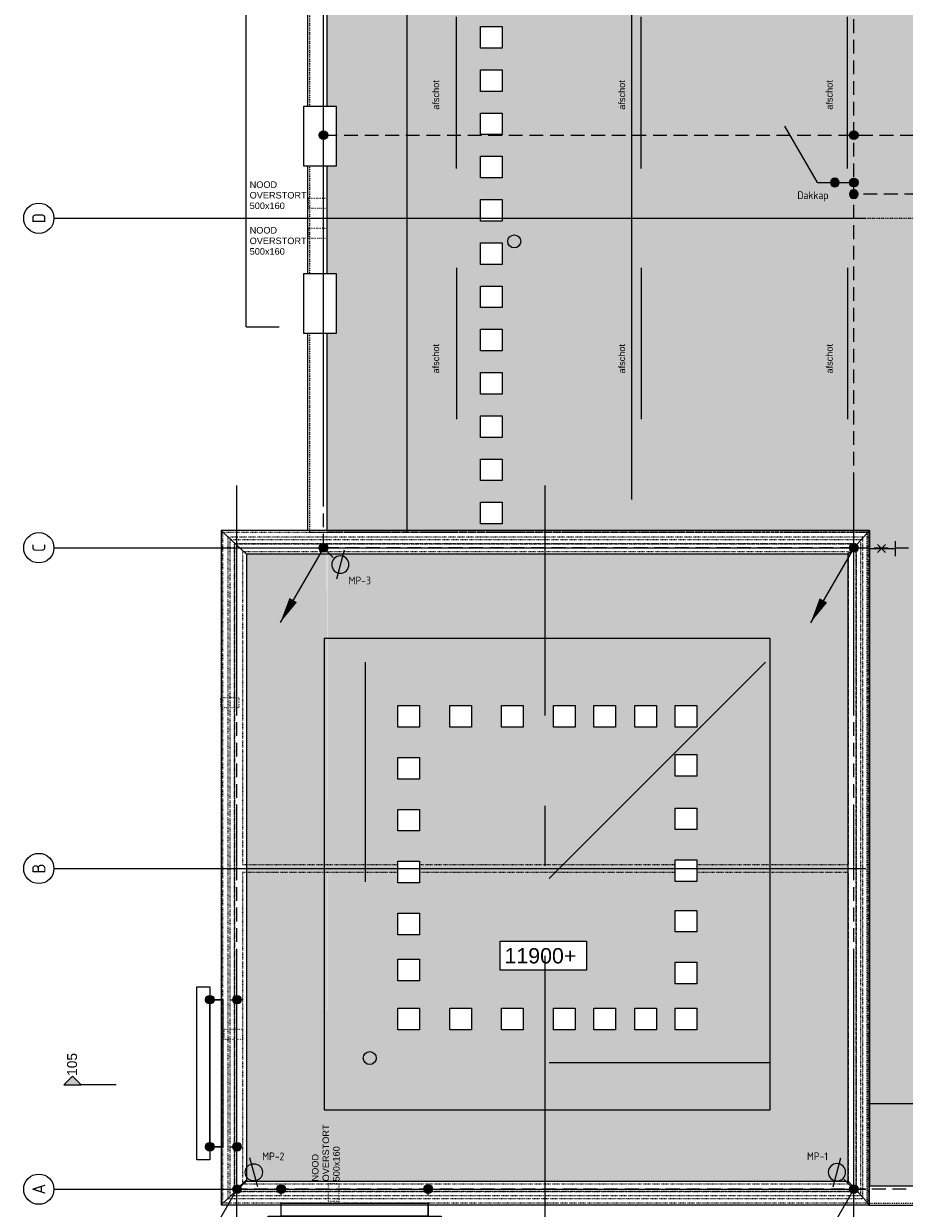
# Model space of a CAD drawing. Header units: millimetres. Extents: x -38032 to 104346, y -31182 to 78566.
# Tile 2 of 154: x -38032 to -17671, y -2419 to 24971. Entities that reach past the tile are written whole.
import ezdxf
from ezdxf.enums import TextEntityAlignment as Align

# ---------------------------------------------------------------- set-up
doc = ezdxf.new("R2010")
doc.units = ezdxf.units.MM
doc.header["$LTSCALE"] = 100
doc.set_wipeout_variables(frame=1)
for name, pattern in [('HIDDEN2', [4.7625, 3.175, -1.5875]), ('STYLE_01', [0.41664, 0.20828, -0.20836]), ('STYLE_05', [0.20828, 0.069425, -0.138855]), ('STYLE_11', [5, 3.888855, -0.416718, 0.277786, -0.416641]), ('STYLE_13', [0.196838, 0.039368, -0.157471])]:
    doc.linetypes.add(name, pattern=pattern)
for name, color, linetype in [('AB$1A---_ATTRIB050', 8, 'Continuous'), ('AB$1A---_ATTRIB070', 8, 'Continuous'), ('AL$1A---_ALGEMEEN', 8, 'Continuous'), ('AM$1A---_ARCERING', 8, 'Continuous'), ('AT$1A---_TEKST100', 8, 'Continuous'), ('BOUWKUNDIG', 8, 'Continuous'), ('EL6121--', 3, 'Continuous')]:
    doc.layers.add(name, color=color, linetype=linetype)
doc.layers.add('stramien', color=1, linetype='Continuous', lineweight=9)
doc.styles.add('Arial', font='ARIAL.TTF')
doc.styles.add('BURO-018', font='iso.shx', dxfattribs={"height": 90})
doc.styles.add('ISO18', font='iso', dxfattribs={"height": 180})
doc.styles.get("Standard").update_dxf_attribs({"font": 'iso.shx'})
doc.dimstyles.new('JIS', dxfattribs={"dimtxt": 2.272868, "dimasz": 3.175, "dimexe": 2, "dimexo": 0, "dimgap": 1, "dimtad": 1, "dimdec": 0, "dimzin": 11, "dimtxsty": 'Arial', "dimblk": 'VW_FILLEDARROW-1', "dimcen": 0, "dimazin": 0, "dimtfac": 1, "dimtdec": 0, "dimtix": 1, "dimtofl": 0, "dimtmove": 0, "dimatfit": 0, "dimldrblk": 'VW_FILLEDARROW-1', "dimfxl": 0, "dimfrac": 2, "dimtolj": 1, "dimtzin": 11, "dimarcsym": 0})

# ---------------------------------------------------------------- blocks, each defined once
blk = doc.blocks.new('E00169')
at = {"color": 0, "linetype": 'Continuous'}
blk.add_line((0, 0), (-5, -8.66), dxfattribs=at)
at = {"color": 0, "const_width": 0.5}
blk.add_lwpolyline([(-0.25, 0, 1), (0.25, 0, 1)], format="xyb", close=True, dxfattribs=at)
at = {"color": 0, "linetype": 'Continuous'}
blk.add_lwpolyline([(-5, -8.66, 0, 1, 0), (-3.5, -6.06, 1, 1, 0)], format="xyseb", dxfattribs=at)
blk.add_circle((0, 0), 0.5, dxfattribs=at)
blk = doc.blocks.new('Group-70')
at = {"layer": 'AL$1A---_ALGEMEEN', "color": 0, "linetype": 'STYLE_05', "flags": 128}
for points in [[(-74876, -15360), (-74876, -30875), (-89786, -30875), (-89786, -15360)], [(-74989, -15473), (-89673, -15473), (-89673, -30762), (-74989, -30762)], [(-75046, -15530), (-75046, -30705), (-89616, -30705), (-89616, -15530)], [(-89516, -15630), (-89516, -30605), (-75146, -30605), (-75146, -15630)], [(-75146, -30605), (-89516, -30605), (-89516, -15630), (-75326, -15630), (-75146, -15630)], [(-75326, -15810), (-89336, -15810), (-89336, -23045), (-75326, -23045)], [(-75326, -30425), (-75326, -23225), (-89336, -23225), (-89336, -30425)]]:
    blk.add_lwpolyline(points, close=True, dxfattribs=at)
blk = doc.blocks.new('tegel 500x500')
at = {"color": 0}
blk.add_wipeout([(-250, 250), (250, 250), (250, -250), (-250, -250)], dxfattribs=at).dxf.layer = 'AL$1A---_ALGEMEEN'
at = {"layer": 'AL$1A---_ALGEMEEN', "color": 0}
blk.add_lwpolyline([(-250, 250), (250, 250), (250, -250), (-250, -250)], close=True, dxfattribs=at)
blk = doc.blocks.new('Group-99')
at = {"layer": 'AL$1A---_ALGEMEEN', "color": 0}
for p, q in [((-84382, -6947), (-84382, -3447)), ((-80113, -6947), (-80113, -3447)), ((-75344, -6947), (-75344, -3447)), ((-70575, -6947), (-70575, -3447)), ((-65806, -6947), (-65806, -3447)), ((-61537, -6947), (-61537, -3447)), ((-84382, -9247), (-84382, -12747)), ((-80113, -9247), (-80113, -12747)), ((-75344, -9247), (-75344, -12747)), ((-70575, -9247), (-70575, -12747)), ((-65806, -9247), (-65806, -12747)), ((-61537, -9247), (-61537, -12747))]:
    blk.add_line(p, q, dxfattribs=at)
for points in [[(-84382, -6947), (-84489, -6547), (-84275, -6547)], [(-80113, -6947), (-80220, -6547), (-80006, -6547)], [(-75344, -6947), (-75451, -6547), (-75237, -6547)], [(-70575, -6947), (-70682, -6547), (-70468, -6547)], [(-65806, -6947), (-65913, -6547), (-65699, -6547)], [(-61537, -6947), (-61644, -6547), (-61430, -6547)], [(-84382, -9247), (-84275, -9647), (-84489, -9647)], [(-80113, -9247), (-80006, -9647), (-80220, -9647)], [(-75344, -9247), (-75237, -9647), (-75451, -9647)], [(-70575, -9247), (-70468, -9647), (-70682, -9647)], [(-65806, -9247), (-65699, -9647), (-65913, -9647)], [(-61537, -9247), (-61430, -9647), (-61644, -9647)]]:
    blk.add_solid(points, dxfattribs=at)
at = {"layer": 'AT$1A---_TEKST100', "char_height": 151.52, "attachment_point": 5, "rotation": 90, "line_spacing_factor": 0.967741, "style": 'Arial'}
for insert in [(-84862, -5250), (-80562, -5250), (-75762, -5250), (-71042, -5250), (-66242, -5250), (-61941, -5250), (-84862, -11350), (-80562, -11350), (-75762, -11350), (-71042, -11350), (-66242, -11350), (-61941, -11350)]:
    blk.add_mtext('{\\C256;\\lafschot}', dxfattribs=dict(at, insert=insert))
blk = doc.blocks.new('peilmaat plg groot')
at = {"layer": 'AL$1A---_ALGEMEEN', "color": 0, "flags": 1}
for tag, p in [('onderdeel', (-1000, -976)), ('patchnr', (-1000, -1613)), ('toestelnr', (-1000, -2249))]:
    blk.add_attdef(tag, p, '', height=354, dxfattribs=at)
at = {"color": 0}
blk.add_wipeout([(-1000, 330), (1000, 330), (1000, -340), (-1000, -340)], dxfattribs=at).dxf.layer = 'AL$1A---_ALGEMEEN'
at = {"layer": 'AL$1A---_ALGEMEEN', "color": 0}
blk.add_lwpolyline([(-1000, 330), (1000, 330), (1000, -340), (-1000, -340)], close=True, dxfattribs=at)
at = {"layer": 'AL$1A---_ALGEMEEN', "color": 0, "style": 'Arial'}
blk.add_attdef('peil', text='', height=354, dxfattribs=at).set_placement((0, 0), align=Align.MIDDLE_CENTER)
blk = doc.blocks.new('Group-101')
at = {"layer": 'AL$1A---_ALGEMEEN', "color": 0}
for points in [[(-88442, -30876), (-85042, -30876), (-85042, -31176), (-88442, -31176)], [(-88742, -31176), (-84742, -31176), (-84742, -31476), (-88742, -31476)]]:
    blk.add_lwpolyline(points, close=True, dxfattribs=at)
blk = doc.blocks.new('21-bouwfysische en bouwtechnische dilatatie')
at = {"layer": 'AL$1A---_ALGEMEEN', "color": 0, "linetype": 'Continuous'}
blk.add_line((0, 0), (0, 631), dxfattribs=at)
at = {"layer": 'AL$1A---_ALGEMEEN', "color": 0}
for p, q in [((-92, 407), (92, 224)), ((-92, 224), (92, 407))]:
    blk.add_line(p, q, dxfattribs=at)
at = {"layer": 'AL$1A---_ALGEMEEN', "color": 0, "linetype": 'Continuous'}
blk.add_lwpolyline([(-174, 631), (0, 631), (174, 631)], dxfattribs=at)
blk = doc.blocks.new('Group-128')
at = {"layer": 'AL$1A---_ALGEMEEN', "color": 0, "flags": 128}
for points in [[(-58576, 705), (-58576, 30376), (-87831, 30370), (-87831, -15320)], [(-74856, -30920), (-60287, -30920), (-60287, -29288), (-60727, -29337)]]:
    blk.add_lwpolyline(points, dxfattribs=at)
blk = doc.blocks.new('Group-137')
at = {"layer": 'AL$1A---_ALGEMEEN', "color": 0}
blk.add_line((-74876, -28570), (-60727, -28569), dxfattribs=at)
at = {"layer": 'AL$1A---_ALGEMEEN', "color": 0, "flags": 128}
blk.add_lwpolyline([(-60727, -15595), (-60876, -15595), (-60876, 28075), (-85531, 28075), (-85531, -15360)], dxfattribs=at)
blk = doc.blocks.new('31x_alu-mk 204-dak')
at = {"color": 0}
blk.add_wipeout([(-736, 381.5), (650, 381.5), (650, -361.5), (-736, -361.5)], dxfattribs=at).dxf.layer = 'AL$1A---_ALGEMEEN'
at = {"layer": 'AL$1A---_ALGEMEEN', "color": 0}
blk.add_lwpolyline([(-736, 381.5), (650, 381.5), (650, -361.5), (-736, -361.5)], close=True, dxfattribs=at)
blk = doc.blocks.new('VW_FILLEDARROW-1')
at = {"layer": 'AL$1A---_ALGEMEEN', "color": 0, "lineweight": -2}
blk.add_solid([(0, 0), (1, 0.3), (1, -0.3)], dxfattribs=at)
blk = doc.blocks.new('*D1128')
at = {"layer": 'AL$1A---_ALGEMEEN', "color": 0, "lineweight": -2}
for p, q in [((-88538, 28781), (-89251, 28781)), ((-89249, 28778), (-89249, 11993)), ((-89249, -10615), (-89249, 11670)), ((-88488, -10619), (-89251, -10619))]:
    blk.add_line(p, q, dxfattribs=at)
at = {"layer": 'AL$1A---_ALGEMEEN', "color": 0, "lineweight": -2, "xscale": 3.175, "yscale": 3.175, "zscale": 3.175}
for p, rotation in [((-89249, 28781), 90), ((-89249, -10619), 270)]:
    blk.add_blockref('VW_FILLEDARROW-1', p, dxfattribs=dict(at, rotation=rotation))
at = {"layer": 'AT$1A---_TEKST100', "insert": (-89349, 11831), "char_height": 9.09, "attachment_point": 5, "rotation": 90, "style": 'Arial'}
blk.add_mtext('\\A1; <<< lichthappers >>> ', dxfattribs=at)
blk = doc.blocks.new('Group-148')
at = {"layer": 'AL$1A---_ALGEMEEN', "color": 0, "linetype": 'STYLE_13'}
blk.add_lwpolyline([(-87804, -7633), (-87384, -7633), (-87384, -7873), (-87804, -7873)], close=True, dxfattribs=at)
at = {"layer": 'AT$1A---_TEKST100', "insert": (-89168, -7248), "char_height": 151.52, "attachment_point": 1, "line_spacing_factor": 0.967741, "style": 'Arial'}
blk.add_mtext('{\\C256;\\lNOOD\\POVERSTORT\\P500x160}', dxfattribs=at)
blk = doc.blocks.new('Group-149')
at = {"layer": 'AL$1A---_ALGEMEEN', "color": 0, "linetype": 'STYLE_13'}
blk.add_lwpolyline([(-87804, -8327), (-87384, -8327), (-87384, -8567), (-87804, -8567)], close=True, dxfattribs=at)
at = {"layer": 'AT$1A---_TEKST100', "insert": (-89168, -8303), "char_height": 151.52, "attachment_point": 1, "line_spacing_factor": 0.967741, "style": 'Arial'}
blk.add_mtext('{\\C256;\\lNOOD\\POVERSTORT\\P500x160}', dxfattribs=at)
blk = doc.blocks.new('Group-150')
at = {"layer": 'AL$1A---_ALGEMEEN', "color": 0, "linetype": 'STYLE_13'}
blk.add_lwpolyline([(-87344, -30417), (-87104, -30417), (-87104, -30837), (-87344, -30837)], close=True, dxfattribs=at)
at = {"layer": 'AT$1A---_TEKST100', "insert": (-87728, -30370), "char_height": 151.52, "attachment_point": 1, "rotation": 90, "line_spacing_factor": 0.967741, "style": 'Arial'}
blk.add_mtext('{\\C256;\\lNOOD\\POVERSTORT\\P500x160}', dxfattribs=at)
blk = doc.blocks.new('drsnd pijl')
at = {"layer": 'AM$1A---_ARCERING', "linetype": 'Continuous', "lineweight": 0}
blk.add_hatch(color=256, dxfattribs=at).paths.add_polyline_path([(1005, 442), (200, 442), (0, 242), (-200, 442), (200, 442)])
at = {"layer": 'AL$1A---_ALGEMEEN', "color": 0}
blk.add_lwpolyline([(1005, 442), (200, 442), (0, 242), (-200, 442), (200, 442)], dxfattribs=at)
at = {"layer": 'AL$1A---_ALGEMEEN', "color": 0, "style": 'Arial'}
blk.add_attdef('peil', text='', height=227, rotation=90, dxfattribs=at).set_placement((170, -290), align=Align.BOTTOM_LEFT)
at = {"layer": 'AL$1A---_ALGEMEEN', "color": 0, "flags": 1}
blk.add_attdef('onderdeel', (-200, -700), '', height=227, dxfattribs=at)
blk = doc.blocks.new('030201')
at = {"color": 0, "const_width": 0.5}
blk.add_lwpolyline([(-0.25, 0, 1), (0.25, 0, 1)], format="xyb", close=True, dxfattribs=at)
at = {"color": 0, "linetype": 'Continuous'}
blk.add_circle((0, 0), 0.5, dxfattribs=at)
at = {"color": 0, "linetype": 'Continuous', "style": 'BURO-018', "flags": 1}
blk.add_attdef('E_MATCODE', text='', height=1.8, dxfattribs=at).set_placement((0, 0), align=Align.MIDDLE)
blk = doc.blocks.new('E00437')
at = {"color": 0}
for q in [(5.8, 6.54), (0, 0)]:
    blk.add_line((2.03, 0), q, dxfattribs=at)
at = {"color": 0, "linetype": 'Continuous', "style": 'BURO-018', "flags": 1}
blk.add_attdef('E_MATCODE', text='', height=1.8, dxfattribs=at).set_placement((0, 0), align=Align.MIDDLE)
blk = doc.blocks.new('E00438')
at = {"color": 0, "linetype": 'Continuous'}
blk.add_line((-0.87, -1.5), (0.87, 1.5), dxfattribs=at)
at = {"color": 0}
blk.add_circle((0, 0), 1, dxfattribs=at)
at = {"color": 0, "linetype": 'Continuous', "style": 'BURO-018', "flags": 1}
blk.add_attdef('E_MATCODE', text='', height=1.8, dxfattribs=at).set_placement((0, 0), align=Align.MIDDLE)
blk = doc.blocks.new('Group-138')
at = {"layer": 'AL$1A---_ALGEMEEN', "color": 0, "rotation": 90}
for p in [(-87532, -6158.657), (-87532, -10032.001)]:
    blk.add_blockref('31x_alu-mk 204-dak', p, dxfattribs=at)
at = {"layer": 'AL$1A---_ALGEMEEN', "color": 0}
dim = blk.add_linear_dim(base=(-89248.973, -10618.657), p1=(-88537.848, 28781.343), p2=(-88487.848, -10618.657), angle=90, text=' <<< lichthappers >>> ', dimstyle='JIS', override={"dimtxt": 9.091473, "dimgap": 100, "dimlfac": 50, "dimpost": '<>', "dimtxsty": 'Arial', "dimtmove": 2}, dxfattribs=at)
dim.commit()
dim.dimension.update_dxf_attribs({"geometry": '*D1128', "text_midpoint": (-89348.973, 11831.343), "dimtype": 128})
blk = doc.blocks.new('200254 W 212 3 04-12-2007')
at = {"layer": 'AM$1A---_ARCERING', "linetype": 'Continuous', "lineweight": 0}
blk.add_hatch(color=9, dxfattribs=at).paths.add_polyline_path([(-38974, -12008), (-38974, -8078), (-38858, -8078), (-38858, 33519), (-67223, 33512), (-67203, -26858), (-67199, -26858), (-67223, -11733), (-54673, -11733), (-54673, -26888), (-40543, -26888), (-40564, -12008)])
at = {"layer": 'AL$1A---_ALGEMEEN'}
for p, q in [((-69663, -11733), (-69079, -12281)), ((-54673, -11733), (-55169, -12281)), ((-66329, -19858), (-66329, -14781)), ((-62079, -24031), (-56969, -24031)), ((-69663, -27328), (-69079, -26779)), ((-54673, -27328), (-55169, -26779))]:
    blk.add_line(p, q, dxfattribs=at)
at = {"layer": 'AL$1A---_ALGEMEEN', "color": 9, "lineweight": 5}
blk.add_lwpolyline([(-69079, -26781), (-55169, -26781), (-55169, -12281), (-66510, -12281), (-69079, -12281)], close=True, dxfattribs=at)
at = {"layer": 'AL$1A---_ALGEMEEN', "linetype": 'STYLE_13'}
for points in [[(-69673, -15594), (-69253, -15594), (-69253, -15834), (-69673, -15834)], [(-69593, -23261), (-69173, -23261), (-69173, -23501), (-69593, -23501)]]:
    blk.add_lwpolyline(points, close=True, dxfattribs=at)
at = {"layer": 'AL$1A---_ALGEMEEN'}
for points in [[(-70226, -22281), (-69926, -22281), (-69926, -26281), (-70226, -26281)], [(-69926, -22581), (-69626, -22581), (-69626, -25981), (-69926, -25981)]]:
    blk.add_lwpolyline(points, close=True, dxfattribs=at)
blk.add_circle((-66229, -23931), 150, dxfattribs=at)
at = {"layer": 'AL$1A---_ALGEMEEN', "color": 9}
blk.add_solid([(-69079, -26781), (-69079, -12281), (-55169, -26781), (-55169, -12281)], dxfattribs=at)
at = {"layer": 'AL$1A---_ALGEMEEN'}
for points in [[(-62079, -19781), (-61872, -19423), (-61720, -19574)], [(-66329, -19858), (-66436, -19458), (-66222, -19458)], [(-62079, -24031), (-61679, -23924), (-61679, -24138)]]:
    blk.add_solid(points, dxfattribs=at)
at = {"layer": 'stramien', "linetype": 'STYLE_11', "ltscale": 50}
for p, q in [((-60169, -11014), (-60169, 36216)), ((-69299, -41014), (-69299, -10693)), ((-55039, -41014), (-55039, -10693)), ((-74199, -12133), (-38499, -12133)), ((-74199, -26963), (-38499, -26963))]:
    blk.add_line(p, q, dxfattribs=at)
at = {"layer": 'AL$1A---_ALGEMEEN'}
for name in ['Group-99', 'Group-150', 'Group-101']:
    blk.add_blockref(name, (20163, 3587), dxfattribs=at)
at = {"layer": 'AL$1A---_ALGEMEEN', "color": 9}
blk.add_blockref('Group-70', (20163, 3587), dxfattribs=at)
at = {"layer": 'AL$1A---_ALGEMEEN', "rotation": 270}
blk.add_blockref('21-bouwfysische en bouwtechnische dilatatie', (-54713, -12152), dxfattribs=at)
at = {"layer": 'AL$1A---_ALGEMEEN'}
ref = blk.add_blockref('drsnd pijl', (-73100, -24108), dxfattribs=dict(at, xscale=-1, rotation=179.9990281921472))
ref.add_attrib('peil', '105', dxfattribs={"layer": 'AB$1A---_ATTRIB050', "height": 227.3, "rotation": 89.999, "style": 'Arial'}).set_placement((-72930, -24344), align=Align.BOTTOM_LEFT)
at = {"layer": 'AL$1A---_ALGEMEEN', "rotation": 180}
blk.add_blockref('tegel 500x500', (-65329, -23031), dxfattribs=at)
at = {"linetype": 'Continuous'}
for points in [[(-73880, -11783), (-73846, -11784), (-73812, -11789), (-73778, -11798), (-73746, -11809), (-73715, -11824), (-73685, -11842), (-73658, -11862), (-73632, -11885), (-73609, -11911), (-73589, -11938), (-73571, -11968), (-73556, -11999), (-73545, -12031), (-73537, -12064), (-73531, -12098), (-73530, -12133), (-73531, -12167), (-73537, -12201), (-73545, -12234), (-73556, -12266), (-73571, -12298), (-73589, -12327), (-73609, -12355), (-73632, -12380), (-73658, -12403), (-73685, -12424), (-73715, -12441), (-73746, -12456), (-73778, -12467), (-73812, -12476), (-73846, -12481), (-73880, -12483), (-73914, -12481), (-73948, -12476), (-73981, -12467), (-74014, -12456), (-74045, -12441), (-74074, -12424), (-74102, -12403), (-74127, -12380), (-74150, -12355), (-74171, -12327), (-74188, -12298), (-74203, -12266), (-74215, -12234), (-74223, -12201), (-74228, -12167), (-74230, -12133), (-74228, -12098), (-74223, -12064), (-74215, -12031), (-74203, -11999), (-74188, -11968), (-74171, -11938), (-74150, -11911), (-74127, -11885), (-74102, -11862), (-74074, -11842), (-74045, -11824), (-74014, -11809), (-73981, -11798), (-73948, -11789), (-73914, -11784)], [(-73880, -26613), (-73846, -26614), (-73812, -26619), (-73778, -26628), (-73746, -26639), (-73715, -26654), (-73685, -26672), (-73658, -26692), (-73632, -26715), (-73609, -26741), (-73589, -26768), (-73571, -26798), (-73556, -26829), (-73545, -26861), (-73537, -26894), (-73531, -26928), (-73530, -26963), (-73531, -26997), (-73537, -27031), (-73545, -27064), (-73556, -27096), (-73571, -27128), (-73589, -27157), (-73609, -27185), (-73632, -27210), (-73658, -27233), (-73685, -27254), (-73715, -27271), (-73746, -27286), (-73778, -27297), (-73812, -27306), (-73846, -27311), (-73880, -27313), (-73914, -27311), (-73948, -27306), (-73981, -27297), (-74014, -27286), (-74045, -27271), (-74074, -27254), (-74102, -27233), (-74127, -27210), (-74150, -27185), (-74171, -27157), (-74188, -27128), (-74203, -27096), (-74215, -27064), (-74223, -27031), (-74228, -26997), (-74230, -26963), (-74228, -26928), (-74223, -26894), (-74215, -26861), (-74203, -26829), (-74188, -26798), (-74171, -26768), (-74150, -26741), (-74127, -26715), (-74102, -26692), (-74074, -26672), (-74045, -26654), (-74014, -26639), (-73981, -26628), (-73948, -26619), (-73914, -26614)]]:
    blk.add_wipeout(points, dxfattribs=at).dxf.layer = 'stramien'
at = {"layer": 'AL$1A---_ALGEMEEN', "lineweight": 5}
blk.add_lwpolyline([(-67279, -25131), (-56969, -25131), (-56969, -14231), (-66510, -14231), (-67279, -14231)], close=True, dxfattribs=at)
at = {"layer": 'stramien', "linetype": 'STYLE_11', "ltscale": 50}
for p, q in [((-73526, -12133), (-72851, -12133)), ((-73526, -26963), (-72851, -26963))]:
    blk.add_line(p, q, dxfattribs=at)
at = {"layer": 'stramien', "linetype": 'Continuous'}
for centre in [(-73880, -12133), (-73880, -26963)]:
    blk.add_circle(centre, 350, dxfattribs=at)
at = {"layer": 'stramien', "char_height": 303, "attachment_point": 5, "rotation": 90, "line_spacing_factor": 0.967741}
for s, insert in [('{\\C1;\\lC}', (-73880, -12133)), ('{\\C1;\\lA}', (-73880, -26963))]:
    blk.add_mtext(s, dxfattribs=dict(at, insert=insert))
at = {"layer": 'AL$1A---_ALGEMEEN', "rotation": 180}
for p in [(-65329, -16031), (-64129, -16031), (-62929, -16031), (-61729, -16031), (-60798, -16031), (-59848, -16031), (-58919, -16031), (-65329, -17231), (-58919, -17166), (-65329, -18431), (-58919, -18400), (-65329, -19631), (-58919, -19600), (-58919, -20766), (-65329, -20831), (-65329, -21897), (-58919, -21966), (-64129, -23031), (-62929, -23031), (-61729, -23031), (-60798, -23031), (-59848, -23031), (-58919, -23031)]:
    blk.add_blockref('tegel 500x500', p, dxfattribs=at)
at = {"layer": 'AL$1A---_ALGEMEEN'}
ref = blk.add_blockref('peilmaat plg groot', (-62214, -21566), dxfattribs=dict(at, rotation=180))
ref.add_attrib('peil', '11900+ ', dxfattribs={"layer": 'AB$1A---_ATTRIB070', "height": 353.6, "style": 'Arial'}).set_placement((-62214, -21566), align=Align.MIDDLE_CENTER)
blk.add_line((-62079, -19781), (-57079, -14781), dxfattribs=at)
at = {"layer": 'AL$1A---_ALGEMEEN', "linetype": 'STYLE_01'}
blk.add_lwpolyline([(-38458, 33919), (-67623, 33912), (-67623, -11773), (-54732, -11773), (-54732, -27288), (-40164, -27288), (-40164, -25705), (-40564, -25749), (-40564, -12008), (-38974, -12008), (-38974, -8078), (-38458, -8078)], close=True, dxfattribs=at)
at = {"layer": 'AL$1A---_ALGEMEEN'}
blk.add_lwpolyline([(-40564, -12008), (-38974, -12008), (-38974, -8078), (-38858, -8078), (-38858, 33519), (-67223, 33512), (-67223, -11733), (-54673, -11733), (-54673, -26888), (-40543, -26888), (-40543, -25747), (-40564, -25748)], close=True, dxfattribs=at)
at = {"layer": 'AL$1A---_ALGEMEEN', "lineweight": 5}
blk.add_lwpolyline([(-69663, -27328), (-54673, -27328), (-54673, -11733), (-66568, -11733), (-69663, -11733)], close=True, dxfattribs=at)
at = {"layer": 'stramien', "linetype": 'STYLE_11', "ltscale": 50}
for p, q in [((-62169, -41014), (-62169, -10693)), ((-74199, -19548), (-38499, -19548))]:
    blk.add_line(p, q, dxfattribs=at)
at = {"layer": 'AL$1A---_ALGEMEEN'}
blk.add_blockref('Group-128', (20163, 3587), dxfattribs=at)
at = {"layer": 'AL$1A---_ALGEMEEN', "rotation": 180}
for p in [(-63418, -331), (-63418, -1331), (-63418, -2331), (-63418, -3331), (-63418, -4331), (-63418, -5331), (-63418, -6331), (-63418, -7331), (-63418, -8331), (-63418, -9331), (-63418, -10331), (-63418, -11331)]:
    blk.add_blockref('tegel 500x500', p, dxfattribs=at)
at = {"linetype": 'Continuous'}
blk.add_wipeout([(-73880, -19198), (-73846, -19199), (-73812, -19204), (-73778, -19213), (-73746, -19224), (-73715, -19239), (-73685, -19257), (-73658, -19277), (-73632, -19300), (-73609, -19326), (-73589, -19353), (-73571, -19383), (-73556, -19414), (-73545, -19446), (-73537, -19479), (-73531, -19513), (-73530, -19548), (-73531, -19582), (-73537, -19616), (-73545, -19649), (-73556, -19681), (-73571, -19713), (-73589, -19742), (-73609, -19770), (-73632, -19795), (-73658, -19818), (-73685, -19839), (-73715, -19856), (-73746, -19871), (-73778, -19882), (-73812, -19891), (-73846, -19896), (-73880, -19898), (-73914, -19896), (-73948, -19891), (-73981, -19882), (-74014, -19871), (-74045, -19856), (-74074, -19839), (-74102, -19818), (-74127, -19795), (-74150, -19770), (-74171, -19742), (-74188, -19713), (-74203, -19681), (-74215, -19649), (-74223, -19616), (-74228, -19582), (-74230, -19548), (-74228, -19513), (-74223, -19479), (-74215, -19446), (-74203, -19414), (-74188, -19383), (-74171, -19353), (-74150, -19326), (-74127, -19300), (-74102, -19277), (-74074, -19257), (-74045, -19239), (-74014, -19224), (-73981, -19213), (-73948, -19204), (-73914, -19199)], dxfattribs=at).dxf.layer = 'stramien'
at = {"layer": 'AL$1A---_ALGEMEEN', "linetype": 'STYLE_01'}
blk.add_line((-67279, -4510), (-38858, -4510), dxfattribs=at)
at = {"layer": 'AL$1A---_ALGEMEEN'}
blk.add_circle((-62888, -5048), 150, dxfattribs=at)
at = {"layer": 'stramien', "linetype": 'STYLE_11', "ltscale": 50}
blk.add_line((-73526, -19548), (-72851, -19548), dxfattribs=at)
at = {"layer": 'stramien', "linetype": 'Continuous'}
blk.add_circle((-73880, -19548), 350, dxfattribs=at)
at = {"layer": 'AL$1A---_ALGEMEEN'}
blk.add_blockref('Group-137', (20163, 3587), dxfattribs=at)
at = {"layer": 'stramien', "insert": (-73880, -19548), "char_height": 303, "attachment_point": 5, "rotation": 90, "line_spacing_factor": 0.967741}
blk.add_mtext('{\\C1;\\lB}', dxfattribs=at)
at = {"layer": 'AL$1A---_ALGEMEEN'}
blk.add_blockref('Group-138', (20163, 3587), dxfattribs=at)
at = {"layer": 'stramien', "linetype": 'STYLE_11', "ltscale": 50}
for p, q in [((-67299, -11014), (-67299, 36216)), ((-74199, -4513), (-38499, -4513))]:
    blk.add_line(p, q, dxfattribs=at)
at = {"layer": 'AL$1A---_ALGEMEEN'}
for name in ['Group-148', 'Group-149']:
    blk.add_blockref(name, (20163, 3587), dxfattribs=at)
at = {"linetype": 'Continuous'}
blk.add_wipeout([(-73880, -4163), (-73846, -4164), (-73812, -4169), (-73778, -4178), (-73746, -4189), (-73715, -4204), (-73685, -4222), (-73658, -4242), (-73632, -4265), (-73609, -4291), (-73589, -4318), (-73571, -4348), (-73556, -4379), (-73545, -4411), (-73537, -4444), (-73531, -4478), (-73530, -4513), (-73531, -4547), (-73537, -4581), (-73545, -4614), (-73556, -4646), (-73571, -4678), (-73589, -4707), (-73609, -4735), (-73632, -4760), (-73658, -4783), (-73685, -4804), (-73715, -4821), (-73746, -4836), (-73778, -4847), (-73812, -4856), (-73846, -4861), (-73880, -4863), (-73914, -4861), (-73948, -4856), (-73981, -4847), (-74014, -4836), (-74045, -4821), (-74074, -4804), (-74102, -4783), (-74127, -4760), (-74150, -4735), (-74171, -4707), (-74188, -4678), (-74203, -4646), (-74215, -4614), (-74223, -4581), (-74228, -4547), (-74230, -4513), (-74228, -4478), (-74223, -4444), (-74215, -4411), (-74203, -4379), (-74188, -4348), (-74171, -4318), (-74150, -4291), (-74127, -4265), (-74102, -4242), (-74074, -4222), (-74045, -4204), (-74014, -4189), (-73981, -4178), (-73948, -4169), (-73914, -4164)], dxfattribs=at).dxf.layer = 'stramien'
at = {"layer": 'stramien', "linetype": 'STYLE_11', "ltscale": 50}
blk.add_line((-73526, -4513), (-72851, -4513), dxfattribs=at)
at = {"layer": 'stramien', "linetype": 'Continuous'}
blk.add_circle((-73880, -4513), 350, dxfattribs=at)
at = {"layer": 'stramien', "insert": (-73880, -4513), "char_height": 303, "attachment_point": 5, "rotation": 90, "line_spacing_factor": 0.967741}
blk.add_mtext('{\\C1;\\lD}', dxfattribs=at)

msp = doc.modelspace()

# ---------------------------------------------------------------- block references
at = {"layer": 'BOUWKUNDIG'}
msp.add_blockref('200254 W 212 3 04-12-2007', (36198, 24986.5), dxfattribs=at)

# ---------------------------------------------------------------- next in the draw order: linework, layer by layer
at = {"layer": 'EL6121--', "color": 5, "linetype": 'HIDDEN2'}
for p, q in [((-31100, 12855), (-31100, 58575)), ((-18841, 12849), (-18841, 58569)), ((-31100, 22392.6), (-2580, 22392.6)), ((-19275.7, 21295.9), (-18841, 21295.9)), ((-17347.3, 21031.6), (-18841, 21031.6)), ((-33100, -1975), (-33100, 12855)), ((-33100, 12855), (-31100, 12855)), ((-18840, 12855), (-31100, 12855)), ((-31100, 12855), (-30852.1, 12607.1)), ((-18841, 12849), (-4290, 12855)), ((-18840, -1975), (-18840, 12855)), ((-33728.4, 2405.2), (-33100, 2405.2)), ((-33728.4, -994.8), (-33100, -994.8)), ((-33100, -1976.1), (-32852.1, -1728.2)), ((-18840, -1975), (-19087.9, -1727.1)), ((-4290, -1975), (-33100, -1975)), ((-32081, -2601.9), (-32081, -1973.5)), ((-28681, -2601.9), (-28681, -1973.5))]:
    msp.add_line(p, q, dxfattribs=at)

# ---------------------------------------------------------------- next in the draw order: block references
at = {"layer": 'EL6121--', "yscale": 200, "zscale": 200}
for p, xscale, rotation in [((-31100, 22392.6), 200.0000000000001, 353.7040764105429), ((-18841, 22392.6), 200.0000000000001, 353.7040764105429), ((-18841, 21295.9), 200.0000000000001, 353.7040764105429), ((-18841, 21031.6), -200.0000000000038, 6.295923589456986), ((-33728.4, 2405.2), 200.0000000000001, 263.7040764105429), ((-33100, 2405.2), 200.0000000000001, 263.7040764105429), ((-33728.4, -994.8), 200.0000000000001, 263.7040764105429), ((-33100, -994.8), 200.0000000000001, 263.7040764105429), ((-32081, -1973.5), 200.0000000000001, 353.7040764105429), ((-28681, -1973.5), 200.0000000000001, 353.7040764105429)]:
    msp.add_blockref('030201', p, dxfattribs=dict(at, xscale=xscale, rotation=rotation))
for name, p, xscale in [('E00437', (-19275.7, 21295.9), -200), ('E00169', (-31100, 12855), 200), ('E00169', (-18841, 12849), 200), ('E00169', (-33100, -1976.1), 200), ('E00169', (-18840, -1975), 200)]:
    msp.add_blockref(name, p, dxfattribs=dict(at, xscale=xscale))
at = {"layer": 'EL6121--'}
ref = msp.add_blockref('030201', (-19275.7, 21295.9), dxfattribs=dict(at, xscale=-200, yscale=200, zscale=200))
ref.add_attrib('E_MATCODE', 'Dakkap', dxfattribs={"layer": '0', "color": 1, "linetype": 'Continuous', "height": 180, "style": 'ISO18'}).set_placement((-19783.3, 20977.3), align=Align.MIDDLE)
ref = msp.add_blockref('E00438', (-30710.7, 12465.7), dxfattribs=dict(at, xscale=-200.000000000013, yscale=200, zscale=200, rotation=134.9999999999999))
ref.add_attrib('E_MATCODE', 'MP-3', dxfattribs={"layer": '0', "color": 1, "linetype": 'Continuous', "height": 180, "style": 'ISO18'}).set_placement((-30260.7, 12096.4), align=Align.MIDDLE)
ref = msp.add_blockref('E00438', (-32710.7, -1586.8), dxfattribs=dict(at, xscale=200.0000000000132, yscale=200, zscale=200, rotation=45))
ref.add_attrib('E_MATCODE', 'MP-2', dxfattribs={"layer": '0', "color": 1, "linetype": 'Continuous', "height": 180, "style": 'ISO18'}).set_placement((-32260.7, -1217.5), align=Align.MIDDLE)
ref = msp.add_blockref('E00438', (-19229.3, -1585.7), dxfattribs=dict(at, xscale=-200.0000000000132, yscale=200, zscale=200, rotation=315))
ref.add_attrib('E_MATCODE', 'MP-1', dxfattribs={"layer": '0', "color": 1, "linetype": 'Continuous', "height": 180, "style": 'ISO18'}).set_placement((-19679.3, -1216.4), align=Align.MIDDLE)

doc.saveas('drawing.dxf')
